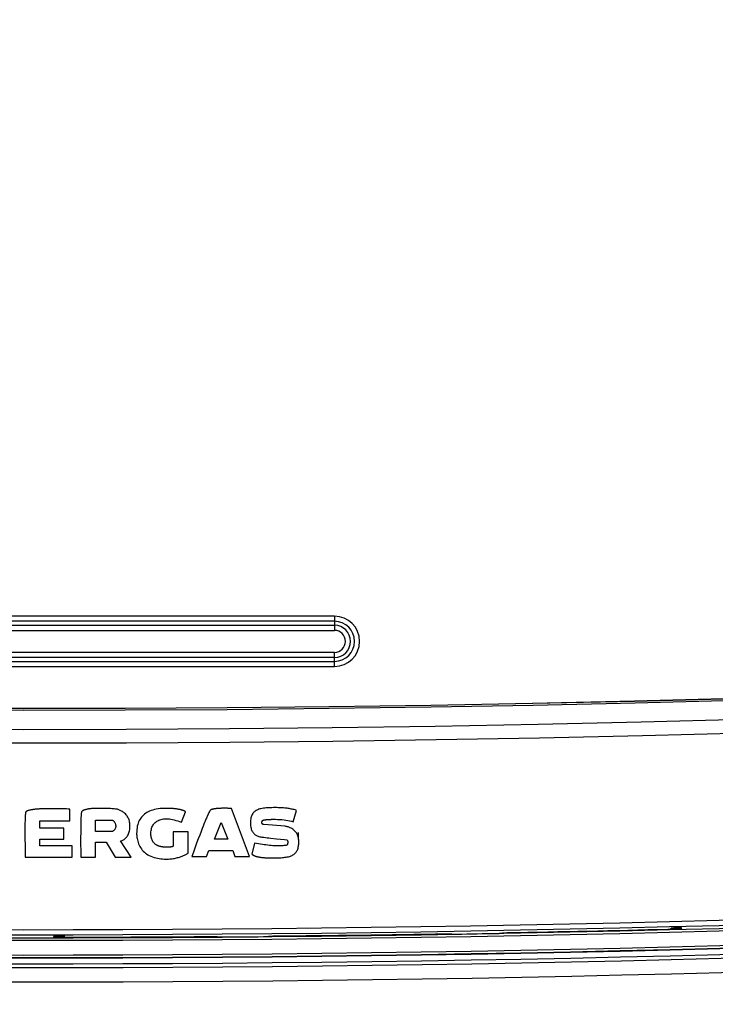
# Model space of a CAD drawing. Header units: centimetres. Extents: x 4745 to 39369, y 17389 to 19524.
# Tile 21 of 188: x 15509 to 15516, y 18151 to 18160. Entities that reach past the tile are written whole.
import ezdxf
from ezdxf import colors
from ezdxf.entities.mleader import LeaderData, LeaderLine
from ezdxf.math import Vec2, Vec3

# ---------------------------------------------------------------- set-up
doc = ezdxf.new("R2010")
doc.units = ezdxf.units.CM
doc.layers.add('$_urządzenia', color=250, linetype='Continuous')
doc.layers.add('IS_Opis', color=250, linetype='Continuous', lineweight=9)
doc.styles.add('styl1', font='ARIALN.TTF')

# ---------------------------------------------------------------- blocks, each defined once
blk = doc.blocks.new('A$C92957c0b')
at = {"layer": '$_urządzenia'}
for p, q in [((30.5, -1020.034), (-30.5, -1020.034)), ((30.5, -1020.533), (-30.5, -1020.533)), ((30.5, -1020.034), (30.5, -1021.421)), ((-30.5, -1020.922), (30.5, -1020.922)), ((-30.5, -1021.421), (30.5, -1021.421)), ((30.5, -1023.579), (-30.5, -1023.579)), ((30.5, -1024.078), (-30.5, -1024.078)), ((-30.5, -1024.467), (30.5, -1024.467)), ((30.5, -1024.966), (30.5, -1023.579)), ((-30.5, -1024.966), (30.5, -1024.966)), ((2.148, -1038.918), (1.973, -1038.923)), ((2.332, -1038.914), (2.148, -1038.918)), ((2.526, -1038.912), (2.332, -1038.914)), ((2.732, -1038.91), (2.526, -1038.912)), ((2.949, -1038.911), (2.732, -1038.91)), ((3.179, -1038.913), (2.949, -1038.911)), ((3.423, -1038.916), (3.179, -1038.913)), ((3.681, -1038.922), (3.423, -1038.916)), ((4.549, -1040.114), (4.549, -1038.953)), ((22.154, -1043.598), (20.419, -1038.89)), ((0.17, -1039.933), (0.167, -1040.033)), ((0.173, -1039.84), (0.17, -1039.933)), ((0.177, -1039.754), (0.173, -1039.84)), ((0.18, -1039.7), (0.177, -1039.754)), ((5.647, -1039.859), (5.643, -1039.971)), ((5.651, -1039.755), (5.647, -1039.859)), ((5.654, -1039.691), (5.651, -1039.755)), ((15.489, -1040.22), (15.912, -1039.207)), ((17.899, -1039.932), (17.856, -1040.033)), ((17.939, -1039.837), (17.899, -1039.932)), ((17.978, -1039.747), (17.939, -1039.837)), ((18.015, -1039.661), (17.978, -1039.747)), ((26.45, -1040.195), (26.788, -1039.097)), ((0.157, -1040.569), (0.155, -1040.827)), ((0.155, -1040.827), (0.155, -1041.12)), ((0.159, -1040.385), (0.157, -1040.569)), ((0.161, -1040.258), (0.159, -1040.385)), ((0.164, -1040.141), (0.161, -1040.258)), ((0.167, -1040.033), (0.164, -1040.141)), ((1.629, -1040.832), (1.629, -1040.114)), ((1.629, -1040.114), (4.549, -1040.114)), ((3.983, -1040.832), (1.629, -1040.832)), ((3.983, -1041.888), (3.983, -1040.832)), ((5.624, -1040.861), (5.621, -1041.262)), ((5.628, -1040.571), (5.624, -1040.861)), ((5.632, -1040.364), (5.628, -1040.571)), ((5.635, -1040.223), (5.632, -1040.364)), ((5.639, -1040.092), (5.635, -1040.223)), ((5.643, -1039.971), (5.639, -1040.092)), ((7.068, -1041.139), (7.068, -1040.041)), ((7.068, -1040.041), (8.75, -1040.041)), ((17.535, -1040.839), (17.416, -1041.149)), ((17.618, -1040.627), (17.535, -1040.839)), ((17.695, -1040.432), (17.618, -1040.627)), ((17.767, -1040.251), (17.695, -1040.432)), ((17.813, -1040.139), (17.767, -1040.251)), ((17.856, -1040.033), (17.813, -1040.139)), ((18.749, -1041.909), (19.405, -1040.262)), ((19.405, -1040.262), (20.061, -1041.909)), ((25.667, -1040.638), (23.572, -1040.469)), ((24.394, -1039.953), (24.513, -1039.952)), ((0.155, -1041.12), (0.156, -1041.452)), ((0.156, -1041.452), (0.159, -1041.91)), ((5.621, -1041.262), (5.619, -1041.73)), ((5.619, -1041.73), (5.619, -1042.277)), ((8.729, -1041.139), (7.068, -1041.139)), ((14.685, -1041.17), (14.685, -1042.585)), ((16.145, -1041.17), (14.685, -1041.17)), ((16.145, -1043.26), (16.145, -1041.17)), ((17.286, -1041.495), (17.144, -1041.879)), ((17.416, -1041.149), (17.286, -1041.495)), ((24.805, -1041.863), (25.195, -1041.905)), ((26.989, -1041.945), (26.989, -1041.243)), ((0.159, -1041.91), (0.166, -1042.444)), ((0.166, -1042.444), (0.179, -1043.179)), ((1.629, -1042.564), (1.629, -1041.888)), ((1.629, -1041.888), (3.983, -1041.888)), ((4.782, -1042.564), (1.629, -1042.564)), ((4.782, -1043.662), (4.782, -1042.564)), ((5.619, -1042.277), (5.624, -1043.151)), ((7.068, -1043.662), (7.068, -1042.184)), ((7.068, -1042.184), (8.104, -1042.184)), ((8.104, -1042.184), (9.014, -1043.662)), ((10.58, -1043.662), (9.522, -1042.078)), ((16.815, -1042.782), (16.676, -1043.173)), ((16.987, -1042.306), (16.815, -1042.782)), ((17.144, -1041.879), (16.987, -1042.306)), ((20.061, -1041.909), (18.749, -1041.909)), ((22.662, -1042.285), (22.409, -1043.362)), ((25.195, -1041.905), (25.604, -1041.947)), ((25.604, -1041.947), (25.822, -1041.969)), ((0.179, -1043.179), (0.191, -1043.662)), ((0.191, -1043.662), (4.782, -1043.662)), ((5.624, -1043.151), (5.629, -1043.662)), ((5.629, -1043.662), (7.068, -1043.662)), ((9.014, -1043.662), (10.58, -1043.662)), ((16.676, -1043.173), (16.526, -1043.598)), ((16.526, -1043.598), (17.965, -1043.598)), ((17.965, -1043.598), (18.176, -1043.007)), ((18.176, -1043.007), (20.525, -1043.007)), ((20.525, -1043.007), (20.737, -1043.598)), ((20.737, -1043.598), (22.154, -1043.598)), ((64.541, -1050.679), (64.5, -1050.557)), ((3, -1051.381), (2.959, -1051.504)), ((4, -1051.379), (4.038, -1051.496)), ((4.039, -1051.503), (4.069, -1051.503)), ((4.226, -1051.51), (4.262, -1051.511)), ((4.262, -1051.511), (4.3, -1051.511)), ((4.3, -1051.511), (4.338, -1051.511)), ((18.52, -1051.447), (18.581, -1051.446)), ((18.581, -1051.446), (18.641, -1051.447)), ((18.641, -1051.447), (18.7, -1051.447)), ((19.018, -1051.467), (19.025, -1051.472)), ((19.344, -1051.492), (19.402, -1051.492)), ((19.402, -1051.492), (19.462, -1051.492)), ((19.462, -1051.492), (19.524, -1051.492)), ((23.624, -1051.456), (23.684, -1051.455)), ((23.684, -1051.455), (23.741, -1051.453)), ((23.741, -1051.453), (23.796, -1051.451)), ((24.038, -1051.424), (24.03, -1051.429)), ((24.273, -1051.402), (24.327, -1051.4)), ((24.327, -1051.4), (24.385, -1051.398)), ((24.385, -1051.398), (24.444, -1051.397)), ((41.464, -1051.174), (41.525, -1051.173)), ((41.525, -1051.173), (41.586, -1051.172)), ((41.586, -1051.172), (41.644, -1051.172)), ((41.962, -1051.189), (41.97, -1051.194)), ((42.288, -1051.211), (42.346, -1051.211)), ((42.346, -1051.211), (42.406, -1051.211)), ((42.406, -1051.211), (42.468, -1051.21)), ((46.568, -1051.137), (46.628, -1051.135)), ((46.628, -1051.135), (46.685, -1051.133)), ((46.685, -1051.133), (46.74, -1051.13)), ((46.982, -1051.101), (46.975, -1051.106)), ((47.217, -1051.076), (47.271, -1051.074)), ((47.271, -1051.074), (47.329, -1051.071)), ((47.329, -1051.071), (47.388, -1051.07)), ((63.219, -1050.721), (63.256, -1050.72)), ((63.256, -1050.72), (63.292, -1050.718)), ((63.292, -1050.718), (63.326, -1050.716)), ((63.431, -1050.707), (63.462, -1050.707)), ((63.462, -1050.7), (63.5, -1050.582))]:
    blk.add_line(p, q, dxfattribs=at)
for points in [[(69.956, -1028.301), (59.964, -1028.561), (49.971, -1028.781), (39.978, -1028.961), (29.984, -1029.101), (19.99, -1029.201), (9.995, -1029.261), (0, -1029.281), (-9.995, -1029.261), (-19.99, -1029.201), (-29.984, -1029.101), (-39.978, -1028.961), (-49.971, -1028.781), (-59.964, -1028.561), (-69.956, -1028.301), (-79.946, -1028.001), (-89.935, -1027.661), (-99.923, -1027.281), (-109.909, -1026.861), (-119.893, -1026.401), (-129.876, -1025.902), (-139.856, -1025.362), (-149.834, -1024.782)], [(69.894, -1028.131), (59.911, -1028.39), (49.928, -1028.61), (39.943, -1028.79), (29.958, -1028.929), (19.972, -1029.029), (9.986, -1029.089), (0, -1029.109), (-9.986, -1029.089), (-19.972, -1029.029), (-29.958, -1028.929), (-39.943, -1028.79), (-49.928, -1028.61), (-59.911, -1028.39), (-69.894, -1028.131), (-79.876, -1027.831), (-89.856, -1027.492), (-99.835, -1027.113), (-109.812, -1026.693), (-119.788, -1026.234), (-129.762, -1025.735), (-139.733, -1025.196), (-149.702, -1024.618)], [(69.893, -1028.119), (59.91, -1028.378), (49.927, -1028.598), (39.943, -1028.777), (29.958, -1028.917), (19.973, -1029.017), (9.986, -1029.077), (0, -1029.097), (-9.986, -1029.077), (-19.973, -1029.017), (-29.958, -1028.917), (-39.943, -1028.777), (-49.927, -1028.598), (-59.91, -1028.378), (-69.893, -1028.119), (-79.875, -1027.819), (-89.855, -1027.48), (-99.834, -1027.1), (-109.812, -1026.681), (-119.788, -1026.222), (-129.761, -1025.723), (-139.732, -1025.184), (-149.701, -1024.605)], [(70.665, -1030.175), (60.572, -1030.44), (50.479, -1030.664), (40.384, -1030.847), (30.288, -1030.99), (20.193, -1031.092), (10.096, -1031.153), (0, -1031.174), (-10.096, -1031.153), (-20.193, -1031.092), (-30.288, -1030.99), (-40.384, -1030.847), (-50.479, -1030.664), (-60.573, -1030.44), (-70.665, -1030.175), (-80.757, -1029.869), (-90.848, -1029.522), (-100.937, -1029.135), (-111.024, -1028.707), (-121.109, -1028.238), (-131.193, -1027.728), (-141.274, -1027.178), (-151.353, -1026.587)], [(70.816, -1031.497), (60.702, -1031.763), (50.586, -1031.988), (40.47, -1032.173), (30.353, -1032.316), (20.236, -1032.418), (10.118, -1032.48), (0, -1032.5), (-10.118, -1032.48), (-20.236, -1032.418), (-30.353, -1032.316), (-40.47, -1032.173), (-50.586, -1031.988), (-60.702, -1031.763), (-70.816, -1031.497), (-80.93, -1031.19), (-91.042, -1030.842), (-101.152, -1030.454), (-111.261, -1030.024), (-121.368, -1029.553), (-131.473, -1029.042), (-141.575, -1028.49), (-151.676, -1027.896)], [(1.973, -1038.923), (1.89, -1038.926), (1.808, -1038.93), (1.728, -1038.933), (1.651, -1038.937), (1.576, -1038.941), (1.503, -1038.946), (1.432, -1038.951), (1.363, -1038.956), (1.296, -1038.961), (1.232, -1038.967), (1.169, -1038.973), (1.108, -1038.98), (1.05, -1038.987), (0.993, -1038.994), (0.938, -1039.001), (0.884, -1039.009), (0.832, -1039.018), (0.782, -1039.026), (0.733, -1039.036), (0.685, -1039.045), (0.638, -1039.055), (0.592, -1039.066), (0.547, -1039.077), (0.504, -1039.088), (0.461, -1039.1), (0.422, -1039.113), (0.384, -1039.128), (0.35, -1039.144), (0.319, -1039.162), (0.291, -1039.182), (0.267, -1039.204), (0.246, -1039.227)], [(4.549, -1038.953), (4.394, -1038.946), (4.243, -1038.94), (4.096, -1038.934), (3.954, -1038.929), (3.681, -1038.922)], [(9.162, -1038.953), (9.032, -1038.942), (8.906, -1038.932), (8.783, -1038.923), (8.664, -1038.916), (8.548, -1038.909), (8.435, -1038.903), (8.326, -1038.898), (8.22, -1038.893), (8.117, -1038.889), (8.016, -1038.885), (7.919, -1038.883), (7.824, -1038.88), (7.732, -1038.879), (7.643, -1038.877), (7.555, -1038.877), (7.471, -1038.877), (7.388, -1038.877), (7.308, -1038.878), (7.23, -1038.879), (7.154, -1038.881), (7.081, -1038.884), (7.009, -1038.887), (6.939, -1038.89), (6.871, -1038.894), (6.805, -1038.898), (6.741, -1038.903), (6.678, -1038.909), (6.618, -1038.914), (6.559, -1038.921), (6.503, -1038.927), (6.448, -1038.934), (6.395, -1038.941), (6.343, -1038.949), (6.293, -1038.957), (6.245, -1038.966), (6.198, -1038.976), (6.153, -1038.986), (6.11, -1038.997), (6.067, -1039.009), (6.026, -1039.022), (5.987, -1039.035), (5.949, -1039.05), (5.912, -1039.065), (5.876, -1039.082), (5.843, -1039.099), (5.813, -1039.118), (5.786, -1039.138), (5.761, -1039.159), (5.741, -1039.18), (5.723, -1039.203), (5.709, -1039.227)], [(10.453, -1040.579), (10.449, -1040.458), (10.438, -1040.341), (10.42, -1040.229), (10.396, -1040.121), (10.366, -1040.018), (10.33, -1039.92), (10.29, -1039.828), (10.244, -1039.742), (10.193, -1039.659), (10.134, -1039.578), (10.07, -1039.5), (10.003, -1039.427), (9.932, -1039.36), (9.858, -1039.298), (9.784, -1039.242), (9.711, -1039.192), (9.638, -1039.149), (9.566, -1039.11), (9.496, -1039.074), (9.427, -1039.043), (9.359, -1039.015), (9.292, -1038.991), (9.226, -1038.97), (9.162, -1038.953)], [(14.029, -1038.879), (13.811, -1038.882), (13.601, -1038.892), (13.4, -1038.909), (13.207, -1038.933), (13.023, -1038.964), (12.847, -1039.002), (12.681, -1039.046), (12.524, -1039.097), (12.376, -1039.155), (12.239, -1039.218), (12.112, -1039.288), (11.993, -1039.364), (11.88, -1039.449), (11.775, -1039.54), (11.677, -1039.637), (11.586, -1039.74), (11.503, -1039.849), (11.428, -1039.964), (11.362, -1040.082), (11.304, -1040.205), (11.254, -1040.337), (11.21, -1040.478), (11.174, -1040.626), (11.146, -1040.784), (11.126, -1040.95), (11.113, -1041.124), (11.107, -1041.408)], [(15.912, -1039.207), (15.887, -1039.19), (15.859, -1039.174), (15.831, -1039.159), (15.8, -1039.144), (15.769, -1039.13), (15.735, -1039.117), (15.701, -1039.103), (15.666, -1039.09), (15.629, -1039.077), (15.591, -1039.065), (15.552, -1039.052), (15.511, -1039.04), (15.469, -1039.029), (15.425, -1039.017), (15.38, -1039.006), (15.333, -1038.996), (15.285, -1038.985), (15.235, -1038.976), (15.184, -1038.966), (15.131, -1038.957), (15.076, -1038.948), (15.019, -1038.94), (14.961, -1038.933), (14.901, -1038.925), (14.84, -1038.918), (14.776, -1038.912), (14.711, -1038.906), (14.643, -1038.9), (14.574, -1038.896), (14.503, -1038.891), (14.429, -1038.887), (14.354, -1038.884), (14.276, -1038.882), (14.196, -1038.88), (14.114, -1038.879), (14.029, -1038.879)], [(19.867, -1038.873), (19.797, -1038.873), (19.729, -1038.872), (19.663, -1038.873), (19.599, -1038.873), (19.537, -1038.874), (19.477, -1038.875), (19.418, -1038.876), (19.361, -1038.878), (19.305, -1038.88), (19.251, -1038.882), (19.199, -1038.884), (19.148, -1038.887), (19.098, -1038.89), (19.05, -1038.894), (19.003, -1038.897), (18.957, -1038.901), (18.913, -1038.905), (18.87, -1038.91), (18.828, -1038.915), (18.787, -1038.92), (18.748, -1038.926), (18.71, -1038.932), (18.674, -1038.938), (18.639, -1038.945), (18.605, -1038.952), (18.573, -1038.959), (18.541, -1038.967), (18.511, -1038.976), (18.482, -1038.985), (18.453, -1038.996), (18.426, -1039.007), (18.399, -1039.02), (18.375, -1039.034), (18.351, -1039.051), (18.329, -1039.07), (18.31, -1039.091), (18.294, -1039.115), (18.277, -1039.14), (18.261, -1039.165), (18.246, -1039.19), (18.23, -1039.217), (18.215, -1039.245), (18.2, -1039.273), (18.184, -1039.303), (18.169, -1039.333), (18.153, -1039.365), (18.137, -1039.398), (18.12, -1039.432), (18.104, -1039.468), (18.087, -1039.504), (18.069, -1039.542), (18.052, -1039.58), (18.015, -1039.661)], [(20.419, -1038.89), (20.333, -1038.886), (20.25, -1038.883), (20.169, -1038.88), (20.09, -1038.877), (20.014, -1038.876), (19.867, -1038.873)], [(24.842, -1038.811), (24.679, -1038.81), (24.52, -1038.811), (24.365, -1038.813), (24.215, -1038.816), (24.07, -1038.821), (23.928, -1038.828), (23.791, -1038.838), (23.659, -1038.85), (23.532, -1038.867), (23.41, -1038.887), (23.294, -1038.912), (23.184, -1038.941), (23.08, -1038.974), (22.982, -1039.013), (22.891, -1039.055), (22.807, -1039.102), (22.73, -1039.153), (22.66, -1039.208), (22.596, -1039.267), (22.538, -1039.33), (22.486, -1039.398), (22.44, -1039.47), (22.399, -1039.547), (22.364, -1039.63), (22.333, -1039.72), (22.307, -1039.817), (22.287, -1039.919), (22.272, -1040.026), (22.263, -1040.139), (22.26, -1040.258)], [(26.788, -1039.097), (26.711, -1039.064), (26.63, -1039.034), (26.545, -1039.007), (26.456, -1038.983), (26.362, -1038.962), (26.265, -1038.942), (26.165, -1038.923), (26.062, -1038.906), (25.956, -1038.889), (25.847, -1038.874), (25.734, -1038.86), (25.618, -1038.848), (25.498, -1038.837), (25.374, -1038.828), (25.247, -1038.821), (25.116, -1038.816), (24.981, -1038.812), (24.842, -1038.811)], [(0.206, -1039.394), (0.203, -1039.412), (0.201, -1039.431), (0.199, -1039.45), (0.197, -1039.469), (0.195, -1039.489), (0.193, -1039.51), (0.191, -1039.532), (0.189, -1039.554), (0.187, -1039.576), (0.186, -1039.6), (0.184, -1039.624), (0.183, -1039.648), (0.18, -1039.7)], [(0.246, -1039.227), (0.239, -1039.238), (0.232, -1039.25), (0.227, -1039.264), (0.224, -1039.278), (0.221, -1039.294), (0.218, -1039.309), (0.215, -1039.326), (0.206, -1039.394)], [(5.672, -1039.44), (5.67, -1039.464), (5.667, -1039.49), (5.665, -1039.516), (5.663, -1039.543), (5.661, -1039.571), (5.659, -1039.6), (5.658, -1039.629), (5.654, -1039.691)], [(5.709, -1039.227), (5.702, -1039.245), (5.696, -1039.263), (5.691, -1039.282), (5.688, -1039.303), (5.685, -1039.325), (5.683, -1039.347), (5.68, -1039.369), (5.677, -1039.392), (5.672, -1039.44)], [(12.611, -1040.732), (12.651, -1040.638), (12.697, -1040.551), (12.748, -1040.471), (12.804, -1040.396), (12.866, -1040.327), (12.933, -1040.262), (13.008, -1040.202), (13.089, -1040.146), (13.178, -1040.094), (13.275, -1040.048), (13.381, -1040.007), (13.495, -1039.971), (13.617, -1039.943), (13.747, -1039.922), (13.884, -1039.909), (14.029, -1039.903)], [(14.029, -1039.903), (14.172, -1039.909), (14.319, -1039.922), (14.472, -1039.943), (14.629, -1039.972), (14.792, -1040.01), (14.959, -1040.054), (15.131, -1040.103), (15.308, -1040.158), (15.489, -1040.22)], [(9.057, -1040.627), (9.054, -1040.678), (9.048, -1040.729), (9.037, -1040.778), (9.023, -1040.826), (9.005, -1040.873), (8.984, -1040.916), (8.961, -1040.955), (8.935, -1040.991), (8.908, -1041.023), (8.88, -1041.051), (8.85, -1041.076), (8.82, -1041.097), (8.79, -1041.114), (8.759, -1041.128), (8.729, -1041.139)], [(8.75, -1040.041), (8.78, -1040.059), (8.809, -1040.08), (8.838, -1040.105), (8.866, -1040.133), (8.893, -1040.164), (8.919, -1040.198), (8.944, -1040.235), (8.967, -1040.275), (8.988, -1040.319), (9.007, -1040.365), (9.025, -1040.415), (9.038, -1040.466), (9.048, -1040.518), (9.054, -1040.572), (9.057, -1040.627)], [(9.522, -1042.078), (9.579, -1042.067), (9.637, -1042.05), (9.696, -1042.027), (9.756, -1041.999), (9.817, -1041.965), (9.878, -1041.924), (9.938, -1041.878), (9.998, -1041.826), (10.056, -1041.768), (10.112, -1041.704), (10.166, -1041.634), (10.217, -1041.557), (10.264, -1041.474), (10.307, -1041.385), (10.345, -1041.289), (10.377, -1041.186), (10.404, -1041.077), (10.426, -1040.961), (10.441, -1040.84), (10.45, -1040.712), (10.453, -1040.579)], [(14.685, -1042.585), (14.684, -1042.588), (14.682, -1042.592), (14.679, -1042.595), (14.676, -1042.598), (14.672, -1042.601), (14.668, -1042.604), (14.664, -1042.607), (14.66, -1042.61), (14.656, -1042.613), (14.651, -1042.616), (14.647, -1042.618), (14.642, -1042.621), (14.637, -1042.623), (14.631, -1042.626), (14.626, -1042.628), (14.62, -1042.631), (14.614, -1042.633), (14.608, -1042.635), (14.602, -1042.637), (14.595, -1042.639), (14.588, -1042.641), (14.581, -1042.643), (14.574, -1042.646), (14.567, -1042.648), (14.559, -1042.65), (14.551, -1042.652), (14.543, -1042.654), (14.534, -1042.655), (14.525, -1042.657), (14.516, -1042.659), (14.507, -1042.661), (14.497, -1042.663), (14.487, -1042.664), (14.477, -1042.666), (14.467, -1042.667), (14.456, -1042.669), (14.445, -1042.671), (14.433, -1042.672), (14.422, -1042.673), (14.409, -1042.675), (14.397, -1042.676), (14.384, -1042.677), (14.371, -1042.679), (14.358, -1042.68), (14.344, -1042.681), (14.33, -1042.682), (14.315, -1042.683), (14.3, -1042.684), (14.285, -1042.685), (14.269, -1042.686), (14.253, -1042.687), (14.236, -1042.687), (14.219, -1042.688), (14.202, -1042.689), (14.183, -1042.689), (14.165, -1042.689), (14.146, -1042.69), (14.126, -1042.69), (14.106, -1042.69), (14.085, -1042.69), (14.064, -1042.69), (14.042, -1042.69), (14.02, -1042.69), (13.996, -1042.69), (13.973, -1042.689), (13.948, -1042.688), (13.923, -1042.688), (13.898, -1042.686), (13.871, -1042.685), (13.844, -1042.683), (13.816, -1042.682), (13.787, -1042.679), (13.758, -1042.677), (13.727, -1042.674), (13.696, -1042.67), (13.664, -1042.666), (13.631, -1042.661), (13.597, -1042.656), (13.562, -1042.65), (13.526, -1042.643), (13.489, -1042.635), (13.45, -1042.627), (13.411, -1042.617), (13.371, -1042.606), (13.33, -1042.593), (13.288, -1042.579), (13.244, -1042.563), (13.2, -1042.545), (13.155, -1042.525), (13.109, -1042.502), (13.062, -1042.476), (13.014, -1042.448), (12.966, -1042.415), (12.918, -1042.378), (12.87, -1042.338), (12.823, -1042.292), (12.778, -1042.24), (12.733, -1042.184), (12.691, -1042.121), (12.653, -1042.052), (12.617, -1041.977), (12.586, -1041.897), (12.56, -1041.81), (12.538, -1041.717), (12.522, -1041.619), (12.511, -1041.515), (12.506, -1041.406), (12.507, -1041.293), (12.514, -1041.175), (12.528, -1041.054), (12.549, -1040.939), (12.577, -1040.832), (12.611, -1040.732)], [(22.26, -1040.258), (22.262, -1040.379), (22.268, -1040.494), (22.279, -1040.605), (22.295, -1040.711), (22.317, -1040.812), (22.343, -1040.907), (22.375, -1040.996), (22.411, -1041.078), (22.453, -1041.156), (22.499, -1041.228), (22.55, -1041.295), (22.604, -1041.356), (22.66, -1041.412), (22.72, -1041.461), (22.784, -1041.506), (22.852, -1041.545), (22.925, -1041.58), (23.004, -1041.61), (23.089, -1041.635), (23.179, -1041.655), (23.272, -1041.673), (23.369, -1041.689), (23.469, -1041.703), (23.572, -1041.715)], [(23.572, -1040.469), (23.557, -1040.468), (23.541, -1040.466), (23.525, -1040.462), (23.509, -1040.457), (23.493, -1040.451), (23.476, -1040.442), (23.46, -1040.432), (23.444, -1040.419), (23.43, -1040.405), (23.417, -1040.388), (23.406, -1040.37), (23.397, -1040.349), (23.39, -1040.327), (23.385, -1040.304), (23.382, -1040.28), (23.382, -1040.255), (23.383, -1040.23), (23.385, -1040.206), (23.39, -1040.184), (23.396, -1040.163), (23.403, -1040.144), (23.412, -1040.125), (23.422, -1040.109), (23.433, -1040.094), (23.445, -1040.081), (23.458, -1040.069), (23.471, -1040.059), (23.485, -1040.05), (23.498, -1040.043), (23.512, -1040.037), (23.525, -1040.032), (23.538, -1040.028), (23.551, -1040.026)], [(23.551, -1040.026), (23.583, -1040.015), (23.616, -1040.006), (23.651, -1039.998), (23.689, -1039.994), (23.728, -1039.991), (23.768, -1039.988), (23.809, -1039.985), (23.851, -1039.982), (23.983, -1039.972)], [(23.983, -1039.972), (24.029, -1039.968), (24.077, -1039.965), (24.126, -1039.962), (24.176, -1039.96), (24.228, -1039.958), (24.282, -1039.956), (24.337, -1039.955), (24.394, -1039.953)], [(24.513, -1039.952), (24.638, -1039.952), (24.703, -1039.952)], [(24.703, -1039.952), (24.926, -1039.958), (25.142, -1039.969), (25.351, -1039.986), (25.552, -1040.007), (25.747, -1040.034), (25.934, -1040.066), (26.113, -1040.104), (26.285, -1040.147), (26.45, -1040.195)], [(27, -1042.137), (26.995, -1042.014), (26.985, -1041.898), (26.968, -1041.787), (26.944, -1041.682), (26.915, -1041.583), (26.88, -1041.49), (26.841, -1041.404), (26.798, -1041.325), (26.748, -1041.248), (26.692, -1041.174), (26.629, -1041.103), (26.562, -1041.036), (26.488, -1040.973), (26.409, -1040.914), (26.329, -1040.862), (26.25, -1040.818), (26.171, -1040.78), (26.094, -1040.747), (26.018, -1040.719), (25.944, -1040.695), (25.872, -1040.675), (25.802, -1040.659), (25.733, -1040.646), (25.667, -1040.638)], [(11.107, -1041.408), (11.11, -1041.512), (11.119, -1041.619), (11.133, -1041.731), (11.152, -1041.846), (11.178, -1041.965), (11.21, -1042.088), (11.248, -1042.214), (11.295, -1042.342), (11.353, -1042.473), (11.42, -1042.606), (11.495, -1042.733), (11.576, -1042.851), (11.664, -1042.964), (11.759, -1043.07), (11.861, -1043.169), (11.97, -1043.263), (12.088, -1043.35), (12.213, -1043.431), (12.347, -1043.507), (12.49, -1043.575), (12.647, -1043.638), (12.815, -1043.694), (12.983, -1043.741), (13.153, -1043.778), (13.324, -1043.806), (13.489, -1043.827), (13.645, -1043.841), (13.796, -1043.848), (13.941, -1043.852), (14.081, -1043.851), (14.215, -1043.846), (14.345, -1043.839), (14.469, -1043.828), (14.589, -1043.814), (14.705, -1043.798), (14.816, -1043.78), (14.923, -1043.759), (15.026, -1043.737), (15.125, -1043.712), (15.22, -1043.686), (15.311, -1043.659), (15.399, -1043.63), (15.482, -1043.601), (15.563, -1043.57), (15.64, -1043.538), (15.714, -1043.506), (15.785, -1043.473), (15.853, -1043.439), (15.917, -1043.405), (15.979, -1043.37), (16.037, -1043.334), (16.093, -1043.298), (16.145, -1043.26)], [(23.572, -1041.715), (23.736, -1041.738), (23.904, -1041.761), (24.076, -1041.782), (24.252, -1041.803), (24.805, -1041.863)], [(24.757, -1042.559), (24.605, -1042.553), (24.449, -1042.543), (24.29, -1042.529), (24.126, -1042.511), (23.958, -1042.489), (23.786, -1042.466), (23.61, -1042.44), (23.43, -1042.413), (23.245, -1042.384), (23.056, -1042.353), (22.861, -1042.32), (22.662, -1042.285)], [(24.572, -1043.742), (24.721, -1043.741), (24.866, -1043.738), (25.007, -1043.733), (25.144, -1043.727), (25.277, -1043.719), (25.405, -1043.708), (25.529, -1043.696), (25.648, -1043.68), (25.763, -1043.663), (25.874, -1043.642), (25.98, -1043.618), (26.081, -1043.591), (26.178, -1043.56), (26.268, -1043.525), (26.353, -1043.486), (26.432, -1043.443), (26.505, -1043.397), (26.57, -1043.349), (26.629, -1043.298), (26.683, -1043.242), (26.733, -1043.181), (26.779, -1043.117), (26.82, -1043.045), (26.859, -1042.967), (26.894, -1042.883), (26.924, -1042.792), (26.948, -1042.696), (26.968, -1042.594), (26.983, -1042.486), (26.993, -1042.375), (26.999, -1042.258), (27, -1042.137)], [(25.73, -1042.517), (25.633, -1042.526), (25.533, -1042.534), (25.43, -1042.541), (25.324, -1042.546), (25.216, -1042.551), (25.106, -1042.555), (24.992, -1042.557), (24.876, -1042.559), (24.757, -1042.559)], [(25.921, -1042.243), (25.919, -1042.276), (25.916, -1042.307), (25.91, -1042.337), (25.903, -1042.365), (25.893, -1042.392), (25.881, -1042.416), (25.868, -1042.437), (25.853, -1042.457), (25.838, -1042.473), (25.82, -1042.487), (25.802, -1042.498), (25.784, -1042.507), (25.766, -1042.513), (25.748, -1042.516), (25.73, -1042.517)], [(25.822, -1041.969), (25.829, -1041.971), (25.836, -1041.974), (25.843, -1041.978), (25.85, -1041.983), (25.857, -1041.99), (25.863, -1041.997), (25.869, -1042.004), (25.875, -1042.013), (25.881, -1042.021), (25.887, -1042.03), (25.892, -1042.04), (25.896, -1042.05), (25.9, -1042.061), (25.904, -1042.072), (25.908, -1042.083), (25.911, -1042.095), (25.913, -1042.108), (25.915, -1042.121), (25.917, -1042.135), (25.919, -1042.149), (25.92, -1042.164), (25.92, -1042.179), (25.921, -1042.194), (25.921, -1042.21), (25.921, -1042.226), (25.921, -1042.243)], [(22.409, -1043.362), (22.416, -1043.374), (22.425, -1043.385), (22.434, -1043.396), (22.446, -1043.407), (22.459, -1043.417), (22.473, -1043.427), (22.487, -1043.437), (22.502, -1043.447), (22.517, -1043.457), (22.533, -1043.466), (22.55, -1043.476), (22.568, -1043.485), (22.586, -1043.495), (22.605, -1043.504), (22.624, -1043.513), (22.645, -1043.522), (22.666, -1043.53), (22.688, -1043.539), (22.711, -1043.547), (22.735, -1043.556), (22.759, -1043.564), (22.785, -1043.572), (22.811, -1043.58), (22.838, -1043.588), (22.866, -1043.596), (22.895, -1043.604), (22.926, -1043.612), (22.957, -1043.619), (22.989, -1043.626), (23.022, -1043.633), (23.057, -1043.64), (23.092, -1043.647), (23.129, -1043.653), (23.167, -1043.659), (23.206, -1043.666), (23.246, -1043.671), (23.287, -1043.677), (23.33, -1043.683), (23.374, -1043.688), (23.419, -1043.693), (23.465, -1043.698), (23.513, -1043.703), (23.562, -1043.708), (23.612, -1043.712), (23.664, -1043.716), (23.718, -1043.72), (23.773, -1043.724), (23.83, -1043.727), (23.888, -1043.73), (23.948, -1043.733), (24.009, -1043.735), (24.073, -1043.737), (24.138, -1043.739), (24.205, -1043.74), (24.274, -1043.741), (24.345, -1043.742), (24.572, -1043.742)], [(4.038, -1051.496), (4.039, -1051.497), (4.042, -1051.498), (4.045, -1051.499), (4.05, -1051.5), (4.056, -1051.501), (4.063, -1051.502), (4.071, -1051.503), (4.08, -1051.504), (4.09, -1051.504), (4.102, -1051.505), (4.115, -1051.506), (4.128, -1051.507), (4.143, -1051.507), (4.158, -1051.508), (4.174, -1051.509), (4.191, -1051.509), (4.226, -1051.51)], [(18.7, -1051.447), (18.756, -1051.448), (18.782, -1051.449), (18.808, -1051.449), (18.833, -1051.45), (18.857, -1051.451), (18.879, -1051.452), (18.9, -1051.453), (18.92, -1051.454), (18.938, -1051.455), (18.954, -1051.457), (18.968, -1051.458), (18.981, -1051.459), (18.992, -1051.461), (19.001, -1051.462), (19.009, -1051.464), (19.014, -1051.466), (19.018, -1051.467)], [(19.025, -1051.472), (19.029, -1051.473), (19.035, -1051.475), (19.042, -1051.476), (19.051, -1051.478), (19.062, -1051.479)], [(19.062, -1051.479), (19.075, -1051.481), (19.09, -1051.482), (19.106, -1051.483), (19.124, -1051.485), (19.143, -1051.486), (19.164, -1051.487), (19.186, -1051.488), (19.21, -1051.489), (19.235, -1051.489), (19.261, -1051.49), (19.288, -1051.491), (19.344, -1051.492)], [(23.532, -1051.458), (23.563, -1051.457), (23.624, -1051.456)], [(23.796, -1051.451), (23.821, -1051.45), (23.846, -1051.449), (23.87, -1051.448), (23.892, -1051.446), (23.913, -1051.445), (23.933, -1051.443), (23.95, -1051.442), (23.966, -1051.44), (23.981, -1051.439), (23.994, -1051.437), (24.005, -1051.436), (24.014, -1051.434), (24.021, -1051.432), (24.027, -1051.431), (24.03, -1051.429)], [(24.038, -1051.424), (24.042, -1051.423), (24.047, -1051.421), (24.055, -1051.419), (24.064, -1051.418), (24.075, -1051.416)], [(24.075, -1051.416), (24.088, -1051.414), (24.102, -1051.413), (24.118, -1051.411), (24.136, -1051.41), (24.155, -1051.408), (24.176, -1051.407), (24.198, -1051.405), (24.222, -1051.404), (24.247, -1051.403), (24.273, -1051.402)], [(24.444, -1051.397), (24.505, -1051.396), (24.536, -1051.395)], [(41.644, -1051.172), (41.7, -1051.173), (41.727, -1051.173), (41.753, -1051.174), (41.777, -1051.174), (41.801, -1051.175), (41.824, -1051.176), (41.844, -1051.177), (41.864, -1051.178), (41.882, -1051.179), (41.898, -1051.18), (41.912, -1051.181), (41.925, -1051.182), (41.936, -1051.184), (41.945, -1051.185), (41.953, -1051.186), (41.958, -1051.188), (41.962, -1051.189)], [(41.97, -1051.194), (41.973, -1051.196), (41.979, -1051.197), (41.986, -1051.199), (41.995, -1051.2), (42.006, -1051.201)], [(42.006, -1051.201), (42.019, -1051.203), (42.034, -1051.204), (42.05, -1051.205), (42.068, -1051.206), (42.087, -1051.207), (42.108, -1051.208), (42.13, -1051.209), (42.154, -1051.209), (42.179, -1051.21), (42.205, -1051.21), (42.232, -1051.211), (42.288, -1051.211)], [(46.476, -1051.139), (46.507, -1051.138), (46.568, -1051.137)], [(46.74, -1051.13), (46.766, -1051.129), (46.79, -1051.127), (46.814, -1051.126), (46.836, -1051.124), (46.857, -1051.123), (46.877, -1051.121), (46.894, -1051.119), (46.911, -1051.118), (46.925, -1051.116), (46.938, -1051.114), (46.949, -1051.112), (46.958, -1051.111), (46.965, -1051.109), (46.971, -1051.107), (46.975, -1051.106)], [(46.982, -1051.101), (46.986, -1051.099), (46.991, -1051.097), (46.999, -1051.096), (47.008, -1051.094), (47.019, -1051.092)], [(47.019, -1051.092), (47.032, -1051.091), (47.046, -1051.089), (47.062, -1051.087), (47.08, -1051.085), (47.099, -1051.084), (47.12, -1051.082), (47.143, -1051.081), (47.166, -1051.079), (47.191, -1051.078), (47.217, -1051.076)], [(47.388, -1051.07), (47.449, -1051.068), (47.48, -1051.067)], [(63.162, -1050.723), (63.181, -1050.723), (63.219, -1050.721)], [(63.326, -1050.716), (63.342, -1050.715), (63.357, -1050.714), (63.372, -1050.713), (63.385, -1050.712), (63.398, -1050.711), (63.41, -1050.71), (63.42, -1050.709), (63.429, -1050.708), (63.437, -1050.706), (63.444, -1050.705), (63.45, -1050.704), (63.455, -1050.703), (63.458, -1050.702), (63.461, -1050.701), (63.462, -1050.7)]]:
    blk.add_lwpolyline(points, dxfattribs=at)
for centre, radius, start, end in [((30.5, -1022.5), 2.466, 270, 90), ((30.5, -1022.5), 1.967, 270, 90), ((30.5, -1022.5), 1.578, 270, 90), ((30.5, -1022.5), 1.079, 270, 90), ((0, 1468.5), 2519.775, 266.453993, 273.546007), ((0, 1468.5), 2519.276, 266.453993, 273.546007), ((0, 1468.5), 2520.321, 266.453993, 273.546007), ((0, 1468.5), 2520.071, 266.453993, 273.546007), ((0, 1468.5), 2521.76, 266.453993, 273.546007), ((0, 1468.5), 2522.625, 266.453993, 273.546007), ((0, 1468.5), 2522.05, 266.453993, 273.546007), ((0, 1468.5), 2522.01, 266.453993, 273.546007), ((0, 1468.5), 2523, 266.44916, 273.55084), ((0, 1468.5), 2519.882, 271.443983, 271.466728), ((0, 1468.5), 2524.4, 266.44916, 273.55084), ((0, 1468.5), 2520.006, 270.067283, 270.091821), ((0, 1468.5), 2519.882, 270.068212, 270.09095), ((0, 1468.5), 2520.015, 270.09864, 270.421074), ((0, 1468.5), 2520.068, 270.443889, 270.535033), ((0, 1468.5), 2520.015, 270.557868, 270.942778), ((0, 1468.5), 2520.068, 270.965584, 271.056739), ((0, 1468.5), 2520.015, 271.079588, 271.43621), ((0, 1468.5), 2520.006, 271.443041, 271.467582)]:
    blk.add_arc(centre, radius, start, end, dxfattribs=at)

msp = doc.modelspace()

# ---------------------------------------------------------------- block references
at = {"layer": '$_urządzenia', "xscale": 0.1, "yscale": 0.1, "zscale": 0.1}
msp.add_blockref('A$C92957c0b', (15509.2164, 18256.5127), dxfattribs=at)

# ---------------------------------------------------------------- leaders
at = {"layer": 'IS_Opis'}
ml = msp.add_multileader_mtext('Standard', dxfattribs=at)
ml.set_content('Projektowany kocioł gazowy 1-funkcyjny 29,5kW z zamkniętą komorą spalania.', color=256, style='styl1')
ml.set_leader_properties()
ml.build(insert=Vec2(0, 0))
ml.multileader.update_dxf_attribs({"dogleg_length": 5, "arrow_head_size": 7.5})
ctx = ml.context
ctx.base_point, ctx.char_height, ctx.arrow_head_size, ctx.landing_gap_size, ctx.plane_origin = Vec3(15107.702, 18198.7127), 12, 7.5, 5, Vec3(15436.3273, 18046.9145)
ctx.text_align_type = 2
notes = []
notes.append((ctx, [(1, (1, 1, 0), (15371.9241, 18198.7127), (-1, 0), 10.1211, [(1, [(15479.2164, 18198.7127), (15558.4344, 18188.7127)], 0, [])])]))
ctx.mtext.insert, ctx.mtext.width, ctx.mtext.defined_height, ctx.mtext.alignment, ctx.mtext.flow_direction = Vec3(15356.803, 18206.4522), 283.215553, 76.915, 3, 5
for ctx, leaders in notes:
    for number, flags, end, landing, length, lines in leaders:
        leader = LeaderData()
        leader.index, (leader.has_last_leader_line, leader.has_dogleg_vector, leader.attachment_direction) = number, flags
        leader.last_leader_point, leader.dogleg_vector, leader.dogleg_length = Vec3(end), Vec3(landing), length
        for number, points, colour, breaks in lines:
            line = LeaderLine()
            line.index, line.vertices, line.color, line.breaks = number, Vec3.list(points), colors.encode_raw_color(colour), breaks
            leader.lines.append(line)
        ctx.leaders.append(leader)

doc.saveas('drawing.dxf')
